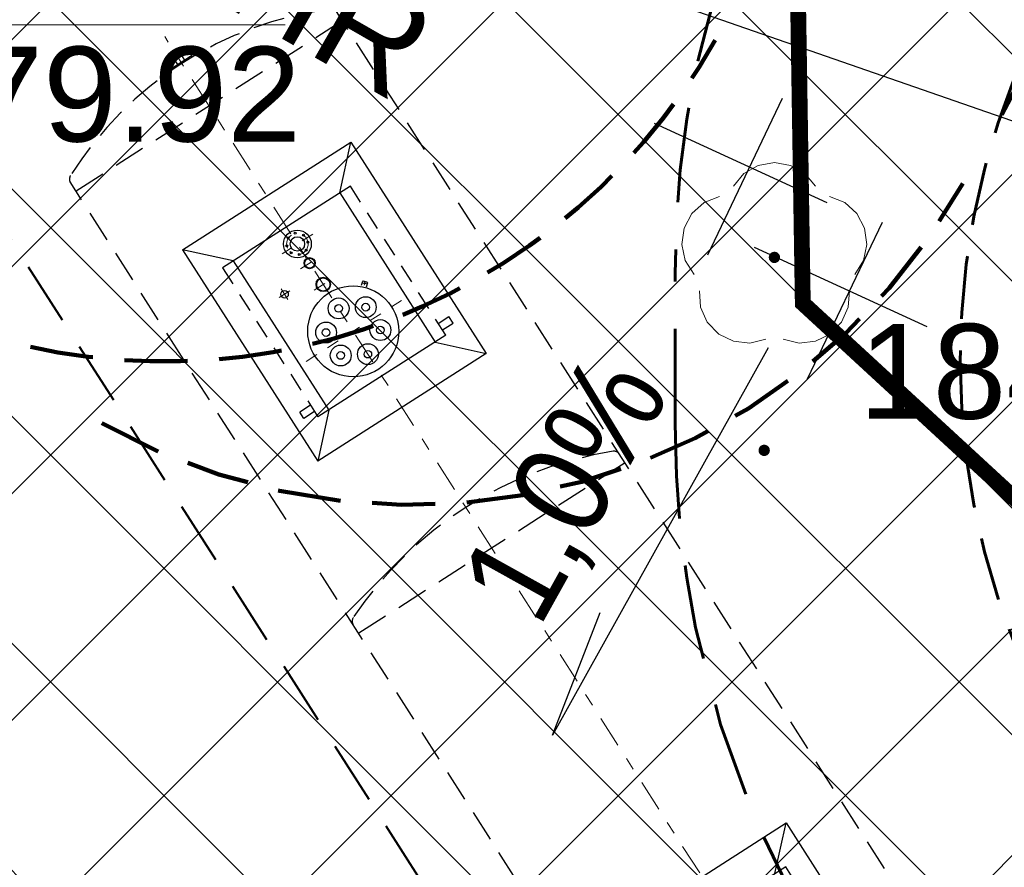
# Model space of a CAD drawing. Extents: x 8014 to 6635291, y -5609 to 5765892.
# Tile 40 of 158: x 6601156.28 to 6601164.07, y 5731781.7 to 5731788.41. Entities that reach past the tile are written whole.
import ezdxf
from ezdxf.enums import TextEntityAlignment as Align

# ---------------------------------------------------------------- set-up
doc = ezdxf.new("R2010")
doc.units = 0
doc.header["$PDSIZE"] = 0.75
for name, pattern in [('( Dashed )', [0.75, 0.5, -0.25]), ('DASHED', [0.75, 0.5, -0.25]), ('DASHED2', [0.375, 0.25, -0.125]), ('HIDDEN', [0.375, 0.25, -0.125]), ('OSIE', [1.04, 0.5, -0.25, 0.04, -0.25])]:
    doc.linetypes.add(name, pattern=pattern)
doc.layers.get('0').update_dxf_attribs({"linetype": 'CONTINUOUS'})
doc.layers.get('Defpoints').update_dxf_attribs({"linetype": 'CONTINUOUS'})
for name, color, linetype, lineweight in [('!m_spadki', 7, 'CONTINUOUS', 30), ('GSPWPS', 7, 'CONTINUOUS', 13), ('GSPWPS_O', 7, 'CONTINUOUS', 13), ('GUPPRZ_O', 7, 'CONTINUOUS', 18), ('T_OBRYS', 160, 'CONTINUOUS', 40), ('T_Osie', 7, 'OSIE', 9), ('T_str.5m', 150, 'HIDDEN', 100), ('T_str.ochr.8m', 40, 'HIDDEN', 60)]:
    doc.layers.add(name, color=color, linetype=linetype, lineweight=lineweight)
for name, color, linetype in [('300_ZBIORNIKI', 8, 'CONTINUOUS'), ('A-SZRAF- DROGI', 130, 'CONTINUOUS'), ('a_chodnik', 31, 'CONTINUOUS'), ('a_zieleń', 80, 'CONTINUOUS'), ('droga p.poz', 22, 'CONTINUOUS'), ('Opisy', 1, 'CONTINUOUS'), ('USUWANIE Z', 10, 'CONTINUOUS'), ('Wymiarowanie', 7, 'CONTINUOUS'), ('Zbiorniki', 8, 'CONTINUOUS')]:
    doc.layers.add(name, color=color, linetype=linetype)
doc.layers.add('AP_HATCH_DROGI', color=7, linetype='CONTINUOUS', lineweight=15, true_color=0x949494)
doc.layers.add('OTZL', color=7, linetype='CONTINUOUS', lineweight=18, true_color=0x008000)
doc.styles.add('Arial', font='arial.ttf')
doc.styles.add('ROMANS', font='romans.shx', dxfattribs={"width": 0.7})
doc.dimstyles.new('DIM500', dxfattribs={"dimscale": 40, "dimtxt": 0.03, "dimasz": 0.01, "dimexe": 0, "dimexo": 0, "dimgap": 0.02, "dimtad": 1, "dimzin": 9, "dimdsep": 46, "dimtxsty": 'ROMANS', "dimblk": 'TICK1', "dimcen": 0, "dimse1": 1, "dimse2": 1, "dimclrd": 256, "dimclre": 7, "dimclrt": 6, "dimazin": 0, "dimtfac": 1, "dimtdec": 4, "dimtix": 1, "dimtmove": 2, "dimatfit": 3, "dimldrblk": 'TICK1', "dimfxl": 1, "dimtolj": 1, "dimtzin": 9, "dimarcsym": 0})

# ---------------------------------------------------------------- blocks, each defined once
blk = doc.blocks.new('D_GSPWPS1')
blk.add_hatch(color=0).paths.add_polyline_path([(-0.045, 0), (-0.043467, -0.011647), (-0.038971, -0.0225), (-0.03182, -0.03182), (-0.0225, -0.038971), (-0.011647, -0.043467), (0, -0.045), (0.011647, -0.043467), (0.0225, -0.038971), (0.03182, -0.03182), (0.038971, -0.0225), (0.043467, -0.011647), (0.045, 0), (0.043467, 0.011647), (0.038971, 0.0225), (0.03182, 0.03182), (0.0225, 0.038971), (0.011647, 0.043467), (0, 0.045), (-0.011647, 0.043467), (-0.0225, 0.038971), (-0.03182, 0.03182), (-0.038971, 0.0225), (-0.043467, 0.011647)])
blk = doc.blocks.new('TICK1')
at = {"color": 0}
for p, q in [((0, -1.4), (0, 1.4)), ((0, 1.110223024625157e-16), (-0.9999999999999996, 1.110223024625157e-16))]:
    blk.add_line(p, q, dxfattribs=at)
at = {"color": 2}
blk.add_line((-0.9999999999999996, -0.9999999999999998), (1, 1), dxfattribs=at)
blk = doc.blocks.new('*D136')
at = {"layer": 'Defpoints', "color": 0}
for p in [(6601159.76849348, 5731789.714025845), (6601168.359221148, 5731786.729080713), (6601168.175896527, 5731786.20146904)]:
    blk.add_point(p, dxfattribs=at)
at = {"layer": 'Wymiarowanie', "lineweight": -2}
blk.add_line((6601159.963010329, 5731789.055128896), (6601167.798055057, 5731786.332754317), dxfattribs=at)
at = {"layer": 'Wymiarowanie', "lineweight": -2, "xscale": 0.4, "yscale": 0.4, "zscale": 0.4}
for p, rotation in [((6601159.585168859, 5731789.186414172), 160.8396407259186), ((6601168.175896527, 5731786.20146904), 340.8396407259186)]:
    blk.add_blockref('TICK1', p, dxfattribs=dict(at, rotation=rotation))
at = {"layer": 'Wymiarowanie', "color": 6, "insert": (6601164.34003116, 5731789.01638675), "char_height": 1.2, "attachment_point": 5, "rotation": 340.83964072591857, "style": 'ROMANS'}
blk.add_mtext('\\A1;9.09', dxfattribs=at)
blk = doc.blocks.new('GSPRDL1')
blk.add_hatch(color=0).paths.add_polyline_path([(0, -0.045), (0.013906, -0.042798), (0.02645, -0.036406), (0.036406, -0.02645), (0.042798, -0.013906), (0.045, 0), (0.042798, 0.013906), (0.036406, 0.02645), (0.02645, 0.036406), (0.013906, 0.042798), (0, 0.045), (-0.013906, 0.042798), (-0.02645, 0.036406), (-0.036406, 0.02645), (-0.042798, 0.013906), (-0.045, 0), (-0.042798, -0.013906), (-0.036406, -0.02645), (-0.02645, -0.036406), (-0.013906, -0.042798)])
at = {"color": 0}
for points in [[(-0.324277, 0.563333), (-0.240553, 0.662679), (-0.127956, 0.727494), (0, 0.75), (0.127956, 0.727494), (0.240553, 0.662679), (0.324277, 0.563333)], [(-0.635969, -0.134326), (-0.70458, -0.024001), (-0.731429, 0.103115), (-0.713292, 0.231763), (-0.652348, 0.346501), (-0.55591, 0.433559), (-0.435555, 0.482485)], [(0.435555, 0.482485), (0.55591, 0.433559), (0.652348, 0.346501), (0.713292, 0.231763), (0.731429, 0.103115), (0.70458, -0.024001), (0.635969, -0.134326)], [(-0.068773, -0.646351), (-0.194901, -0.677512), (-0.324092, -0.663766), (-0.440839, -0.606763), (-0.531129, -0.513345), (-0.584125, -0.394725), (-0.593465, -0.265141)], [(0.593465, -0.265141), (0.584125, -0.394725), (0.531129, -0.513345), (0.440839, -0.606763), (0.324092, -0.663766), (0.194901, -0.677512), (0.068773, -0.646351)]]:
    blk.add_lwpolyline(points, dxfattribs=at)
blk = doc.blocks.new('zzap')
at = {"layer": '300_ZBIORNIKI', "linetype": 'DASHED', "ltscale": 0.5}
for p, q in [((0.5179397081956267, 1.250365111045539, 2.814187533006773e-08), (12.68799910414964, 1.250365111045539, -1.661474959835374e-07)), ((8.450315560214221, -1.250365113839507, 1.200967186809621e-08), (8.450332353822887, 1.250365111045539, 1.200967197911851e-08)), ((12.60036920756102, -1.25036511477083, 2.224312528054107e-07), (12.60038599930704, 1.250365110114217, 2.224312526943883e-07)), ((0.5179229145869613, -1.250365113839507, 2.814187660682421e-08), (12.6879823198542, -1.250365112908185, -1.661475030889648e-07))]:
    blk.add_line(p, q, dxfattribs=at)
at = {"layer": '300_ZBIORNIKI', "linetype": 'Continuous', "extrusion": (1.169236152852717e-07, 6.444334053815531e-08, 0.9999999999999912)}
for p, q in [((5.365277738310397, 0.7901370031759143, 1.113542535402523e-07), (5.365333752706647, -0.7901285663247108, 2.111401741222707e-07)), ((11.75527786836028, 0.7901372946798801, 6.218935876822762e-07), (9.770942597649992, 0.7900197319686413, 8.695231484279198e-07)), ((9.770998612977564, -0.7902458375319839, 9.693090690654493e-07), (9.770942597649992, 0.7900197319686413, 8.695231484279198e-07)), ((10.06497936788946, 0.4994346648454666, 8.511810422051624e-07), (9.770942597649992, 0.7900197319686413, 8.695231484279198e-07)), ((11.46521474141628, 0.4995071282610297, 6.76443254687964e-07), (11.75527786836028, 0.7901372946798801, 6.218935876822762e-07)), ((11.75527786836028, 0.7901372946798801, 6.218935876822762e-07), (11.75533388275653, -0.7901282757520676, 7.216795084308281e-07)), ((11.46521474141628, 0.4995071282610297, 6.76443254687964e-07), (10.064971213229, 0.4994427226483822, 8.511815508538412e-07)), ((5.075274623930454, -0.4995301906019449, 2.289850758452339e-07), (5.365333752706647, -0.7901285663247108, 2.111401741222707e-07)), ((11.46527475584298, -0.4995298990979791, 7.395244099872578e-07), (10.06503938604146, -0.4996254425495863, 9.142636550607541e-07)), ((11.46527475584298, -0.4995298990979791, 7.395244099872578e-07), (11.75533388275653, -0.7901282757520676, 7.216795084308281e-07)), ((5.365333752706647, -0.7901285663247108, 2.111401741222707e-07), (3.380998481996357, -0.790246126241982, 4.587697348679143e-07)), ((11.75533388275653, -0.7901282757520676, 7.216795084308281e-07), (9.770998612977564, -0.7902458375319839, 9.693090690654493e-07))]:
    blk.add_line(p, q, dxfattribs=at)
at = {"layer": '300_ZBIORNIKI', "linetype": 'DASHED', "ltscale": 0.4}
for p, q in [((10.11519487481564, 0.5999971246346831, 6.685475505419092e-07), (10.1151955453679, 0.699997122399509, 6.685475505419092e-07)), ((10.1151955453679, 0.699997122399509, 6.685475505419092e-07), (10.17519554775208, 0.6999967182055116, 6.68547550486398e-07)), ((10.17519487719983, 0.5999967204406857, 6.685475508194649e-07), (10.17519554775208, 0.6999967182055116, 6.68547550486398e-07)), ((10.11518681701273, -0.6000028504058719, 6.685475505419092e-07), (10.11518614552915, -0.7000028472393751, 6.685475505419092e-07)), ((10.17518681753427, -0.6000032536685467, 6.685475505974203e-07), (10.17518614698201, -0.7000032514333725, 6.685475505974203e-07)), ((10.11518614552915, -0.7000028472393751, 6.685475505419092e-07), (10.17518614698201, -0.7000032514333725, 6.685475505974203e-07))]:
    blk.add_line(p, q, dxfattribs=at)
at = {"layer": '300_ZBIORNIKI', "linetype": 'Continuous'}
for p, q in [((5.075186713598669, -0.6000122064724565, 1.580082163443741e-07), (5.075194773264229, 0.599987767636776, 1.580082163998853e-07)), ((5.075186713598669, -0.6000122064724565, 1.580082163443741e-07), (5.075194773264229, 0.599987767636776, 1.580082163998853e-07)), ((10.06518681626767, -0.6000025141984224, 6.685475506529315e-07), (10.06519487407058, 0.59999745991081, 6.685475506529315e-07)), ((11.46518684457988, -0.6000119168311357, 6.685475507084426e-07), (11.46519490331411, 0.5999880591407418, 6.685475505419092e-07)), ((10.74758898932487, -0.3005674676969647, 6.685475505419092e-07), (10.72526407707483, -0.2746434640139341, 6.685475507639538e-07)), ((10.75464046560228, -0.3010934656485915, 6.685475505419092e-07), (10.77737289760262, -0.2815170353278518, 6.685475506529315e-07)), ((10.77789889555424, -0.2744655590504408, 6.685475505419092e-07), (10.7555739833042, -0.2485415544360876, 6.685475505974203e-07))]:
    blk.add_line(p, q, dxfattribs=at)
at = {"layer": '300_ZBIORNIKI', "linetype": 'DASHED', "ltscale": 0.3}
for p, q in [((11.46519490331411, 0.5999880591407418, 6.685475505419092e-07), (10.06519487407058, 0.59999745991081, 6.685475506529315e-07)), ((3.675186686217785, -0.6000028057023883, 1.580082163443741e-07), (5.075186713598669, -0.6000122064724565, 1.580082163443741e-07)), ((10.06518681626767, -0.6000025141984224, 6.685475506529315e-07), (11.46518684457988, -0.6000119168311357, 6.685475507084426e-07))]:
    blk.add_line(p, q, dxfattribs=at)
at = {"layer": '300_ZBIORNIKI', "linetype": 'DASHED', "ltscale": 25}
for p, q in [((13.00037826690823, 0.09749842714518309, 2.224312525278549e-07), (13.00978424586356, 0.09749836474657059, 2.224312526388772e-07)), ((13.00978293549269, -0.09750163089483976, 2.224312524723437e-07), (13.00978424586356, 0.09749836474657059, 2.224312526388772e-07)), ((13.0097838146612, 0.03299836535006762, 2.22431252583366e-07), (13.05478381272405, 0.03299806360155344, 2.224312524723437e-07)), ((13.0097838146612, 0.03299836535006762, 2.22431252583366e-07), (13.05478381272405, 0.03299806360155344, 2.224312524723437e-07)), ((13.05478337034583, -0.03300193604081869, 2.224312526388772e-07), (13.05478381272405, 0.03299806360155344, 2.224312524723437e-07)), ((13.00978337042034, -0.03300163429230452, 2.224312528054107e-07), (13.05478337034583, -0.03300193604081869, 2.224312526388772e-07)), ((13.00978337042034, -0.03300163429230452, 2.224312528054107e-07), (13.05478337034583, -0.03300193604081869, 2.224312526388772e-07)), ((13.00037672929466, -0.09750156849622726, 2.22431252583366e-07), (13.00978293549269, -0.09750163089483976, 2.224312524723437e-07))]:
    blk.add_line(p, q, dxfattribs=at)
at = {"layer": '300_ZBIORNIKI', "extrusion": (1.169236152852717e-07, 6.444334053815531e-08, 0.9999999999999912)}
blk.add_line((10.06503938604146, -0.4996254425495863, 9.142636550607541e-07), (9.770998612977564, -0.7902458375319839, 9.693090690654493e-07), dxfattribs=at)
at = {"layer": '300_ZBIORNIKI', "linetype": 'Continuous'}
for centre, radius in [((10.48519568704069, -5.329959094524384e-06, 6.685475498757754e-07), 0.3600000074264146), ((11.02519771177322, 0.2999910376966, 6.685475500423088e-07), 0.03000000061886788), ((11.30519087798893, -1.083593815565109e-05, 6.6854755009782e-07), 0.1100000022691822), ((11.27266331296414, 0.07851914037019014, 6.685475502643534e-07), 0.007500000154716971), ((11.33771949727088, 0.07851870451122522, 6.685475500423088e-07), 0.007500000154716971), ((10.92519569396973, -8.284114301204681e-06, 6.685475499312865e-07), 0.05700000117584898), ((10.92519569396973, -8.284114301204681e-06, 6.685475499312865e-07), 0.05200000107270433), ((11.1251956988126, -9.627081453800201e-06, 6.685475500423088e-07), 0.04408513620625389), ((11.1251956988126, -9.627081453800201e-06, 6.685475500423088e-07), 0.0400000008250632), ((11.22666133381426, 0.03251778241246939, 6.685475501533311e-07), 0.007500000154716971), ((11.22666133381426, 0.03251778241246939, 6.685475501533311e-07), 0.007500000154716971), ((11.22666133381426, 0.03251778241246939, 6.685475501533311e-07), 0.007500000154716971), ((11.30519087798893, -1.083593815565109e-05, 6.6854755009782e-07), 0.05700000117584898), ((11.38461863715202, 0.03529072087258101, 6.685475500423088e-07), 0.007500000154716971), ((11.22666089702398, -0.03253840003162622, 6.6854755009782e-07), 0.007500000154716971), ((11.27266225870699, -0.07854037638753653, 6.685475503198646e-07), 0.007500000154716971), ((11.27266225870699, -0.07854037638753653, 6.685475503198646e-07), 0.007500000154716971), ((11.27266225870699, -0.07854037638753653, 6.685475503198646e-07), 0.007500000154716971), ((11.27266225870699, -0.07854037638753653, 6.685475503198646e-07), 0.007500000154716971), ((11.27266225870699, -0.07854037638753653, 6.685475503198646e-07), 0.007500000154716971), ((11.33771844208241, -0.07854081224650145, 6.685475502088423e-07), 0.007500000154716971), ((11.38631675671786, -0.0312127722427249, 6.685475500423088e-07), 0.007500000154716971)]:
    blk.add_circle(centre, radius, dxfattribs=at)
at = {"layer": '300_ZBIORNIKI', "linetype": 'Continuous', "extrusion": (1.169236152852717e-07, 6.444334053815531e-08, 0.9999999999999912)}
for centre, radius in [((10.3776788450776, 0.1862221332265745, 1.894514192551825e-06), 0.08251387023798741), ((10.59271499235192, 0.186220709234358, 1.894514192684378e-06), 0.08251387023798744), ((10.3776788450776, 0.1862221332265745, 1.894514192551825e-06), 0.03050512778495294), ((10.59271499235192, 0.186220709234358, 1.894514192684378e-06), 0.03050512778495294), ((10.27015953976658, -3.911554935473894e-06, 1.894514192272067e-06), 0.08251387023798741), ((10.70023183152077, -6.758608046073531e-06, 1.894514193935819e-06), 0.08251387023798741), ((10.27050498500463, 0.0001165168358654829, 1.894514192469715e-06), 0.03000504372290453), ((10.70023183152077, -6.758608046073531e-06, 1.894514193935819e-06), 0.03000504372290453), ((10.37767637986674, -0.1862313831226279, 1.894514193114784e-06), 0.08251387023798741), ((10.59271252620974, -0.1862328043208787, 1.894514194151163e-06), 0.08251387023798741), ((10.59271252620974, -0.1862328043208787, 1.894514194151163e-06), 0.03050512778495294), ((10.37767637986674, -0.1862313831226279, 1.894514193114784e-06), 0.03000504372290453)]:
    blk.add_circle(centre, radius, dxfattribs=at)
at = {"layer": '300_ZBIORNIKI', "linetype": 'DASHED', "ltscale": 0.5}
for centre, radius, start, end in [((8.53149683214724, 1.199063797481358, 4.427408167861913e-08), 0.05131199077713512, 23.93873242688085, 88.83184146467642), ((12.68056371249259, 1.198379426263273, -1.661474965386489e-07), 0.05251473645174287, 24.23950257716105, 81.86032416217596), ((5.773012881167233, -3.622006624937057e-05, 1.200967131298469e-08), 3.059146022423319, 336.4974207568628, 23.50181303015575), ((10.12802034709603, 1.77258625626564e-05, 2.224312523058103e-07), 2.872357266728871, 334.8668584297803, 25.13237411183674)]:
    blk.add_arc(centre, radius, start, end, dxfattribs=at)
at = {"layer": '300_ZBIORNIKI', "linetype": 'DASHED', "ltscale": 25}
blk.add_arc((8.531750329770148, -1.199395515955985, 4.427408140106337e-08), 0.05097549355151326, 270.8720286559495, 336.165836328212, dxfattribs=at)
at = {"layer": '300_ZBIORNIKI', "linetype": 'Continuous'}
for centre, major_axis, ratio, start_param, end_param in [((10.75137772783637, -0.2973047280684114, 6.685475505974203e-07), (0.00388461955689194, 0.003147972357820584), 0.9999999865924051, 3.171503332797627, 4.742299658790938), ((10.75564903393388, -0.2804294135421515, 6.685475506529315e-07), (0.003884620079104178, 0.0031479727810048), 0.9999995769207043, 5.848639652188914, 12.1318249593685), ((10.77411015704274, -0.2777282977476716, 6.685475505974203e-07), (0.003884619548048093, 0.003147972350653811), 0.9999999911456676, 4.742299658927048, 6.313095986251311)]:
    blk.add_ellipse(centre, major_axis=major_axis, ratio=ratio, start_param=start_param, end_param=end_param, dxfattribs=at)
at = {"layer": 'T_Osie', "ltscale": 0.2}
blk.add_line((10.48519864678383, 0.441320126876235, 6.685475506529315e-07), (10.4851926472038, -0.452142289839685, 6.685475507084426e-07), dxfattribs=at)
at = {"layer": 'T_Osie', "ltscale": 0.11}
for p, q in [((11.02519737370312, 0.2499910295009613, 6.685475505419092e-07), (11.0251980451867, 0.3499910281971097, 6.685475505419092e-07)), ((10.97519770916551, 0.2999913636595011, 6.685475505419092e-07), (11.07519770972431, 0.2999906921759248, 6.685475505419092e-07)), ((10.92519626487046, 0.08485864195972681, 6.68547550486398e-07), (10.92519509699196, -0.08877541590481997, 6.685475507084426e-07)), ((11.12519626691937, 0.08485729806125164, 6.685475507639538e-07), (11.12519510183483, -0.08877676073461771, 6.685475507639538e-07)), ((11.30518991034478, -0.1439682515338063, 6.685475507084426e-07), (11.30519183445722, 0.1425705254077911, 6.685475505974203e-07))]:
    blk.add_line(p, q, dxfattribs=at)
at = {"layer": 'T_Osie', "ltscale": 0.5}
blk.add_line((9.313225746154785e-10, -9.313225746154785e-10), (13.25337682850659, 0, 1.65912964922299e-07), dxfattribs=at)
at = {"layer": 'T_Osie', "ltscale": 0.1}
for p, q in [((10.74428281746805, -0.2902176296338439, 0.0001534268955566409), (10.76701524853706, -0.2706411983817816, 0.0001534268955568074)), ((10.76543725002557, -0.2917956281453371, 0.0001534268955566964), (10.74586081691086, -0.2690631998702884, 0.0001534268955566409))]:
    blk.add_line(p, q, dxfattribs=at)
at = {"layer": 'T_Osie', "ltscale": 0.07}
blk.add_circle((11.30519087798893, -1.083593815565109e-05, 6.6854755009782e-07), 0.085000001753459, dxfattribs=at)

msp = doc.modelspace()

# ---------------------------------------------------------------- hatches: boundary and pattern name
at = {"layer": 'A-SZRAF- DROGI', "linetype": 'ByBlock', "lineweight": 0}
h = msp.add_hatch(dxfattribs=at)
h.set_pattern_fill('ANSI37', color=253, scale=3, style=0)
h.set_pattern_definition([(45, (3365827.470421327, 2822255.75228963), (-0.2651650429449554, 0.2651650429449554), []), (135, (3365827.470421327, 2822255.75228963), (-0.2651650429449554, -0.2651650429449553), [])])
h.paths.add_polyline_path([(6601164.801, 5731825.446), (6601168.790559, 5731826.947746), (6601168.820585, 5731824.474329), (6601166.454, 5731823.503)])
edge = h.paths.add_edge_path()
edge.add_line((6601172.476, 5731825.895), (6601172.4105, 5731828.025676))
edge.add_line((6601172.4105, 5731828.025676), (6601173.992, 5731828.189))
edge.add_arc((6601186.03492027, 5732243.680015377), 415.665509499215, 268.3397586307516, 269.9116548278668)
edge.add_line((6601185.394, 5731828.015), (6601205.043, 5731828.193))
edge.add_line((6601205.043, 5731828.193), (6601225.2324, 5731828.343))
edge.add_line((6601225.2324, 5731828.343), (6601245.168, 5731828.586))
edge.add_line((6601245.168, 5731828.586), (6601245.54301782, 5731828.590239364))
edge.add_line((6601245.54301782, 5731828.590239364), (6601246.883624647, 5731826.593755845))
edge.add_line((6601246.883624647, 5731826.593755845), (6601221.789705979, 5731826.309230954))
edge.add_line((6601221.789705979, 5731826.309230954), (6601205.136, 5731826.031))
edge.add_line((6601205.136, 5731826.031), (6601185.273, 5731825.848))
edge.add_line((6601185.273, 5731825.848), (6601173.834, 5731826.053))
edge.add_line((6601173.834, 5731826.053), (6601172.476, 5731825.895))
edge = h.paths.add_edge_path()
edge.add_line((6601111.994, 5731733.86), (6601109.203, 5731750.836))
edge.add_line((6601109.203, 5731750.836), (6601106.88, 5731760.994))
edge.add_line((6601106.88, 5731760.994), (6601102.557, 5731779.174))
edge.add_line((6601102.557, 5731779.174), (6601096.809, 5731802.335))
edge.add_line((6601096.809, 5731802.335), (6601093.3935, 5731815.0755))
edge.add_arc((6601112.890643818, 5731821.406846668), 20.49937969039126, 186.6456011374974, 197.9902726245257, ccw=False)
edge.add_arc((6601104.100382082, 5731821.197027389), 11.77172068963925, 157.093056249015, 190.5856574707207, ccw=False)
edge.add_line((6601093.257, 5731825.779000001), (6601095.519, 5731824.743))
edge.add_line((6601095.519, 5731824.743), (6601101.325, 5731802.801))
edge.add_line((6601101.325, 5731802.801), (6601106.886, 5731780.522))
edge.add_line((6601106.886, 5731780.522), (6601111.376, 5731762.136))
edge.add_line((6601111.376, 5731762.136), (6601116.585, 5731733.745))
edge.add_line((6601116.585, 5731733.745), (6601117.929, 5731724.497))
edge.add_line((6601117.929, 5731724.497), (6601120.174581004, 5731712.998631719))
edge.add_line((6601120.174581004, 5731712.998631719), (6601122.073782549, 5731714.127215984))
edge.add_line((6601122.073782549, 5731714.127215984), (6601119.954, 5731724.963))
edge.add_line((6601119.954, 5731724.963), (6601118.634, 5731734.045))
edge.add_line((6601118.634, 5731734.045), (6601113.329, 5731762.836))
edge.add_line((6601113.329, 5731762.836), (6601108.915, 5731781.012))
edge.add_line((6601108.915, 5731781.012), (6601103.286, 5731803.464))
edge.add_line((6601103.286, 5731803.464), (6601098.333, 5731822.44))
edge.add_line((6601098.333, 5731822.44), (6601100.26, 5731826.8))
edge.add_line((6601100.26, 5731826.8), (6601104.18, 5731826.61))
edge.add_line((6601104.18, 5731826.61), (6601124.59, 5731825.705))
edge.add_arc((6601125.610328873, 5731847.683485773), 22.00215689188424, 254.8648362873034, 267.34201003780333, ccw=False)
edge.add_line((6601119.865631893, 5731826.444527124), (6601114.201632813, 5731827.976553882))
edge.add_arc((6601110.333611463, 5731814.50400797), 14.01681427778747, 73.98101766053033, 84.72925958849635)
edge.add_line((6601111.621225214, 5731828.46155551), (6601104.31, 5731828.801))
edge.add_line((6601104.31, 5731828.801), (6601098.736000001, 5731829.044))
edge.add_arc((6601099.467862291, 5731836.320540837), 7.313252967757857, 237.4214308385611, 264.25660123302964, ccw=False)
edge.add_line((6601095.530000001, 5731830.158), (6601092.874, 5731826.011))
edge.add_arc((6601101.918260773, 5731821.943692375), 9.916735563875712, 155.7860047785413, 175.0173574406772)
edge.add_arc((6601112.859662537, 5731821.4016454), 20.86790340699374, 176.1439813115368, 198.0522861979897)
edge.add_line((6601093.019, 5731814.935), (6601096.416, 5731802.213))
edge.add_line((6601096.416, 5731802.213), (6601102.139, 5731779.125))
edge.add_line((6601102.139, 5731779.125), (6601106.492, 5731760.912))
edge.add_line((6601106.492, 5731760.912), (6601108.825, 5731750.719))
edge.add_line((6601108.825, 5731750.719), (6601111.607, 5731733.785))
edge.add_line((6601111.607, 5731733.785), (6601115.11, 5731713.014))
edge.add_line((6601115.11, 5731713.014), (6601115.782940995, 5731710.388937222))
edge.add_line((6601115.782940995, 5731710.388937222), (6601116.122591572, 5731710.590771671))
edge.add_line((6601116.122591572, 5731710.590771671), (6601115.488, 5731713.094))
edge.add_line((6601115.488, 5731713.094), (6601113.741, 5731723.477))
edge.add_line((6601113.741, 5731723.477), (6601111.994, 5731733.86))
at = {"layer": 'a_chodnik', "lineweight": 13, "transparency": 33554687}
h = msp.add_hatch(dxfattribs=at)
h.set_pattern_fill('ANSI37-METRIC', color=256, scale=0.2000000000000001, angle=279.6960517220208)
h.set_pattern_definition([(324.6960517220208, (-0.005518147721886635, -0.001264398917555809), (0.3669753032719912, 0.5182220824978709), []), (54.6960517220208, (-0.005518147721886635, -0.001264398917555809), (-0.5182220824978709, 0.3669753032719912), [])])
h.paths.add_polyline_path([(6601165.257610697, 5731772.44917604), (6601167.790112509, 5731776.941865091), (6601166.473249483, 5731776.929671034), (6601165.271048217, 5731774.918617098), (6601165.270942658, 5731774.918676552), (6601164.525564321, 5731773.595313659)])
h.paths.add_polyline_path([(6601165.653716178, 5731774.008549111), (6601165.261731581, 5731774.229523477), (6601165.752838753, 5731775.100694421), (6601166.144823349, 5731774.879720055)], flags=16)
h.paths.add_polyline_path([(6601165.011830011, 5731773.940578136), (6601165.534499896, 5731773.645932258), (6601165.205478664, 5731773.062284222), (6601164.682808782, 5731773.3569301)], flags=16)
h.paths.add_polyline_path([(6601165.257610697, 5731772.44917604), (6601164.525564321, 5731773.595313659), (6601163.306929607, 5731771.431719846), (6601163.570811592, 5731771.28388085), (6601164.945880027, 5731771.895934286)])
h.paths.add_polyline_path([(6601150.862852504, 5731784.184833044), (6601149.890285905, 5731782.462271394), (6601150.48875026, 5731781.485310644), (6601151.242391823, 5731782.823348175, 0.4138754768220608)])
h.paths.add_polyline_path([(6601150.48875026, 5731781.485310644), (6601149.890285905, 5731782.462271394), (6601149.597615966, 5731781.943908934), (6601150.196447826, 5731780.966348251)])
h.paths.add_polyline_path([(6601150.196447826, 5731780.966348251), (6601149.597615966, 5731781.943908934), (6601149.304946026, 5731781.425546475), (6601149.904145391, 5731780.44738586)])
h.paths.add_polyline_path([(6601149.304946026, 5731781.425546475), (6601148.403820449, 5731779.829517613), (6601149.274457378, 5731779.337951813), (6601149.273273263, 5731779.333253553, 0.000268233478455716), (6601149.304466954, 5731779.325409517), (6601149.279975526, 5731779.339216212), (6601149.904145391, 5731780.44738586)])
at = {"layer": 'a_zieleń', "transparency": 33554687}
h = msp.add_hatch(dxfattribs=at)
h.set_pattern_fill('ANSI31', color=256, scale=2, angle=0.5415578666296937)
h.set_pattern_definition([(45.5415578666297, (6600987.53512271, 5732094.771343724), (-0.1784396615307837, 0.1750979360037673), [])])
edge = h.paths.add_edge_path()
edge.add_line((6601184.522925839, 5731785.715408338), (6601184.766921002, 5731785.473322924))
edge.add_line((6601184.766921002, 5731785.473322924), (6601208.79, 5731802.27))
edge.add_line((6601208.79, 5731802.27), (6601211.05, 5731814.48))
edge.add_line((6601211.05, 5731814.48), (6601142.150843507, 5731813.822858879))
edge.add_arc((6601143.69840858, 5731819.101553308), 5.500870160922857, 253.6603434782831, 270.5475106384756)
edge.add_line((6601143.750973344, 5731813.6009343), (6601191.033618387, 5731814.053326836))
edge.add_arc((6601191.121506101, 5731812.113382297), 1.941934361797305, 359.83740764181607, 92.59396805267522, ccw=False)
edge.add_line((6601193.063432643, 5731812.107871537), (6601193.07399525, 5731811.003901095))
edge.add_line((6601193.07399525, 5731811.003901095), (6601197.383252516, 5731811.044963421))
edge.add_line((6601197.383252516, 5731811.044963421), (6601197.425292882, 5731806.620725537))
edge.add_line((6601197.425292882, 5731806.620725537), (6601199.73158594, 5731806.642472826))
edge.add_line((6601199.73158594, 5731806.642472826), (6601199.802988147, 5731799.171269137))
edge.add_line((6601199.802988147, 5731799.171269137), (6601197.516155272, 5731797.164784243))
edge.add_line((6601197.516155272, 5731797.164784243), (6601194.215775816, 5731797.133052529))
edge.add_line((6601194.215775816, 5731797.133052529), (6601194.250820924, 5731793.47024802))
edge.add_arc((6601191.537576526, 5731793.658273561), 2.719751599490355, 281.08944697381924, 356.0357887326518, ccw=False)
edge.add_line((6601192.060696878, 5731790.989304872), (6601185.152182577, 5731786.155675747))
edge.add_arc((71774552.68679601, -87417922.68084788), 113685689.9179969, 124.9790439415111, 124.9790443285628)
h.paths.add_polyline_path([(6601204.905956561, 5731809.178180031), (6601202.576515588, 5731808.578882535), (6601203.741236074, 5731808.878531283)], flags=16)
h = msp.add_hatch(dxfattribs=at)
h.set_pattern_fill('ANSI31', color=256, scale=2, angle=0.5415578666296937)
h.set_pattern_definition([(45.54817982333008, (6607983.673137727, 5729436.441197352), (-0.1784598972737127, 0.175077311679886), [])])
edge = h.paths.add_edge_path()
edge.add_line((6601132.28887818, 5731807.911557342), (6601127.080955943, 5731807.902463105))
edge.add_line((6601127.080955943, 5731807.902463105), (6601127.042433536, 5731806.545763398))
edge.add_line((6601127.042433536, 5731806.545763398), (6601125.024000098, 5731806.574521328))
edge.add_line((6601125.024000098, 5731806.574521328), (6601123.865375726, 5731808.178802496))
edge.add_line((6601123.865375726, 5731808.178802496), (6601123.892619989, 5731810.090996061))
edge.add_line((6601123.892619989, 5731810.090996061), (6601127.092295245, 5731810.045408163))
edge.add_line((6601127.092295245, 5731810.045408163), (6601127.07886047, 5731809.102461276))
edge.add_line((6601127.07886047, 5731809.102461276), (6601132.973334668, 5731809.112754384))
edge.add_arc((6601141.258670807, 5731812.627467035), 8.999999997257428, 180.5464351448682, 202.9870849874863, ccw=False)
edge.add_line((6601132.259080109, 5731812.541634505), (6601132.247761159, 5731813.728432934))
edge.add_line((6601132.247761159, 5731813.728432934), (6601119.83, 5731813.61))
edge.add_line((6601119.83, 5731813.61), (6601154.4, 5731764.22))
edge.add_line((6601154.4, 5731764.22), (6601170.421137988, 5731775.462184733))
edge.add_line((6601170.421137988, 5731775.462184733), (6601167.795630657, 5731776.94312949))
edge.add_line((6601167.795630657, 5731776.94312949), (6601164.951398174, 5731771.897198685))
edge.add_line((6601164.951398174, 5731771.897198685), (6601163.57632974, 5731771.285145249))
edge.add_line((6601163.57632974, 5731771.285145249), (6601148.409338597, 5731779.830782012))
edge.add_line((6601148.409338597, 5731779.830782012), (6601150.867544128, 5731784.186563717))
edge.add_arc((6601153.830783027, 5731789.327859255), 5.934113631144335, 214.9282003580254, 240.0425568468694, ccw=False)
edge.add_line((6601148.96558026, 5731785.930285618), (6601146.46801821, 5731789.497160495))
edge.add_line((6601146.46801821, 5731789.497160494), (6601142.298628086, 5731786.729162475))
edge.add_line((6601142.298628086, 5731786.729162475), (6601135.134562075, 5731796.97315696))
edge.add_line((6601135.134562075, 5731796.97315696), (6601132.678694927, 5731795.250945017))
edge.add_line((6601132.678694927, 5731795.250945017), (6601128.604672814, 5731801.064981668))
edge.add_line((6601128.604672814, 5731801.064981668), (6601130.241763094, 5731802.2116806))
edge.add_line((6601130.241763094, 5731802.2116806), (6601128.230332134, 5731805.075452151))
edge.add_line((6601128.230332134, 5731805.075452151), (6601132.288878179, 5731807.911557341))
h.paths.add_polyline_path([(6601124.087608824, 5731807.273295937), (6601122.407785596, 5731810.036661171), (6601124.012220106, 5731807.36403475), (6601124.444687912, 5731807.376661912)])
at = {"layer": 'AP_HATCH_DROGI', "transparency": 33554687}
h = msp.add_hatch(dxfattribs=at)
h.set_pattern_fill('ANSI37', color=8, scale=0.4, style=0)
h.set_pattern_definition([(45, (-235.1363771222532, -0.007408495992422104), (-0.8980256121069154, 0.8980256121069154), []), (135, (-235.1363771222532, -0.007408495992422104), (-0.8980256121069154, -0.8980256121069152), [])])
h.paths.add_polyline_path([(6601193.249542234, 5731793.599106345), (6601193.023173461, 5731793.157140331), (6601192.537164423, 5731792.545996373), (6601191.365211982, 5731791.715704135), (6601183.212684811, 5731786.011685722), (6601182.497746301, 5731785.59703122), (6601181.617589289, 5731785.472365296), (6601180.787473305, 5731785.553877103), (6601179.223053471, 5731786.31994221), (6601177.752199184, 5731787.151714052), (6601177.339079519, 5731787.292707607), (6601176.353805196, 5731787.380852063), (6601169.258341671, 5731787.337031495), (6601168.753547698, 5731787.164823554), (6601168.391850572, 5731786.815376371), (6601168.269527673, 5731786.161551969), (6601168.290580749, 5731783.987948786), (6601168.488974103, 5731783.423273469), (6601168.945697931, 5731783.165323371), (6601175.69063093, 5731779.256652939), (6601170.30296666, 5731775.521471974), (6601167.794910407, 5731776.936167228), (6601167.128955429, 5731777.163692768), (6601166.526245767, 5731776.961653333), (6601165.767206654, 5731775.783688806), (6601163.33174438, 5731771.472463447), (6601149.285564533, 5731779.333072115), (6601151.242391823, 5731782.823348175, 0.4126509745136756), (6601150.866490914, 5731784.182768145, -0.1085287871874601), (6601148.96558026, 5731785.930285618), (6601146.409825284, 5731789.580268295, 0.3525795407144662), (6601145.069900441, 5731789.886280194), (6601141.732827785, 5731787.547236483), (6601129.630619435, 5731804.831204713), (6601132.978262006, 5731807.182528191, 0.4134176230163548), (6601133.224768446, 5731808.57313886, -0.1152150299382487), (6601132.259080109, 5731812.541634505), (6601132.249191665, 5731813.578443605), (6601191.12157696, 5731814.047908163), (6601191.993802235, 5731813.804172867), (6601192.465289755, 5731813.507952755), (6601192.845826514, 5731812.99932286), (6601193.051446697, 5731812.404393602), (6601193.047141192, 5731810.787722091), (6601189.71617973, 5731810.759041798), (6601189.71617973, 5731810.476779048), (6601189.478657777, 5731810.589941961), (6601189.137921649, 5731810.649778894), (6601188.638827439, 5731810.516336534), (6601188.455564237, 5731810.361099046), (6601188.183916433, 5731809.949719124), (6601188.300918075, 5731797.719288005), (6601188.593649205, 5731797.284428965), (6601189.24852946, 5731797.040421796), (6601189.730764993, 5731797.164266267), (6601189.9472133, 5731797.324671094), (6601190.197602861, 5731797.731115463, -0.05991203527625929), (6601190.100695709, 5731797.525527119), (6601190.166834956, 5731797.525527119), (6601193.211719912, 5731797.5521764), (6601193.249542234, 5731793.599106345)], is_closed=False)
h.paths.add_polyline_path([(6601150.891862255, 5731811.46124344), (6601160.891791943, 5731811.516907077), (6601161.10822189, 5731789.159091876), (6601151.108690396, 5731789.062293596)], flags=16)
h.paths.add_polyline_path([(6601183.692642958, 5731809.969609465), (6601184.392950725, 5731809.683450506), (6601184.692597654, 5731808.979128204), (6601184.811738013, 5731796.463292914), (6601184.682850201, 5731795.960525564), (6601184.52561327, 5731795.751385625), (6601184.137843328, 5731795.50636878), (6601183.821335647, 5731795.45177002), (6601168.207583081, 5731795.409667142), (6601167.268951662, 5731795.745236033), (6601166.254055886, 5731796.470527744), (6601165.426889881, 5731797.629044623), (6601165.163207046, 5731798.3539978), (6601165.033918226, 5731799.292866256), (6601165.009865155, 5731801.818820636), (6601164.931315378, 5731807.967476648), (6601165.324893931, 5731808.648588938), (6601165.820058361, 5731809.170203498), (6601166.435272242, 5731809.557882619), (6601167.143473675, 5731809.853225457)], flags=16)

# ---------------------------------------------------------------- linework, layer by layer
at = {"layer": '!m_spadki', "linetype": 'Continuous'}
msp.add_lwpolyline([(6601162.20197145, 5731785.812053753), (6601160.495842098, 5731782.748799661), (6601160.873850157, 5731783.716718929)], dxfattribs=at)
msp.add_lwpolyline([(6601162.20197145, 5731785.812053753), (6601160.495842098, 5731782.748799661), (6601160.873850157, 5731783.716718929)], dxfattribs=at)
msp.add_lwpolyline([(6601162.20197145, 5731785.812053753), (6601160.495842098, 5731782.748799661), (6601160.873850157, 5731783.716718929)], dxfattribs=at)
at = {"layer": 'droga p.poz', "linetype": 'DASHED2', "ltscale": 5}
msp.add_lwpolyline([(6601134.432121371, 5731816.251352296, 0.125, 0.125, 0), (6601138.493924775, 5731811.38631306, 0.125, 0.125, 0), (6601152.720186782, 5731810.529102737, 0.125, 0.125, 0), (6601159.470171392, 5731810.434289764, 0.125, 0.125, 0), (6601162.14593085, 5731807.195793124, 0.125, 0.125, 0), (6601162.475580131, 5731786.163112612, 0.125, 0.125, 0), (6601169.627939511, 5731779.574954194, 0.125, 0.125, 0), (6601174.661522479, 5731775.951881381, 0.2, 0.2, 0)], format="xyseb", dxfattribs=at)
at = {"layer": 'GUPPRZ_O', "color": 8, "linetype": 'Continuous', "lineweight": 13, "elevation": 10.8, "flags": 128}
msp.add_lwpolyline([(6601150.31711853, 5731786.28855971), (6601155.30095838, 5731788.364784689), (6601158.38095838, 5731788.364784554)], dxfattribs=at)
at = {"layer": 'T_OBRYS', "color": 1, "linetype": '( Dashed )', "lineweight": 40}
msp.add_lwpolyline([(6601133.316387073, 5731823.500644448), (6601154.732051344, 5731788.979657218), (6601170.520479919, 5731764.294928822)], dxfattribs=at)
msp.add_lwpolyline([(6601133.316387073, 5731823.500644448), (6601154.732051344, 5731788.979657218), (6601170.520479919, 5731764.294928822)], dxfattribs=at)
at = {"layer": 'T_str.5m', "ltscale": 2}
for centre, start, end in [((6601159.696719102, 5731790.114382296, 8.794888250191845e-09), 330.5434431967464, 60.54344321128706), ((6601157.428973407, 5731790.702866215, -3.209031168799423e-07), 240.5434225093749, 330.5434432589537), ((6601159.388754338, 5731789.569092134, 8.794888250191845e-09), 240.5434433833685, 330.5434433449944)]:
    msp.add_arc(centre, 5, start, end, dxfattribs=at)
at = {"layer": 'T_str.ochr.8m', "color": 40, "ltscale": 3, "elevation": 2.394665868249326e-10}
msp.add_lwpolyline([(6601171.225223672, 5731777.209901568), (6601169.465273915, 5731777.209892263, -0.4141853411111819), (6601161.465274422, 5731785.210215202), (6601161.465274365, 5731786.400215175, -0.4142134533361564), (6601169.465273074, 5731794.400212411), (6601171.225272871, 5731794.400209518, -0.4142132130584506), (6601179.225272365, 5731786.400216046), (6601179.225272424, 5731785.21021607, -0.4141874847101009), (6601171.225223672, 5731777.209901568, 0.6249487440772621)], format="xyb", dxfattribs=at)
at = {"layer": 'T_str.ochr.8m', "color": 3, "ltscale": 2, "elevation": -2.181240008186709e-10}
msp.add_lwpolyline([(6601169.254023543, 5731791.722126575), (6601175.396099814, 5731791.722126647, -0.2913161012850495), (6601180.12646938, 5731788.722789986, -0.2684221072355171), (6601180.126450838, 5731782.697574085, -0.2913499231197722), (6601175.396100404, 5731779.698196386), (6601169.254024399, 5731779.69819593, -0.2940125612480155), (6601164.487412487, 5731782.761323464, -0.2599188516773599), (6601164.487390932, 5731788.659033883, -0.2994066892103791), (6601169.254023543, 5731791.722126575, -1.277777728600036)], format="xyb", dxfattribs=at)
at = {"layer": 'T_str.ochr.8m', "color": 202, "ltscale": 2}
for centre, start, end in [((6601157.260715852, 5731807.695597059, 1.031868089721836e-08), 270.5435333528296, 0.5435337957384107), ((6601156.640743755, 5731807.689715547, 1.031868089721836e-08), 180.5435335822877, 270.5435340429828)]:
    msp.add_arc(centre, 30, start, end, dxfattribs=at)
at = {"layer": 'USUWANIE Z'}
for p, q in [((6601162.313630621, 5731787.78171621, -174.737), (6601161.720701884, 5731786.543742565, -174.737)), ((6601161.300305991, 5731787.587780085, -174.737), (6601162.666570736, 5731786.960795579, -174.737)), ((6601163.103114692, 5731786.801052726, -174.737), (6601162.510185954, 5731785.563079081, -174.737)), ((6601162.089790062, 5731786.607116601, -174.737), (6601163.456054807, 5731785.980132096, -174.737))]:
    msp.add_line(p, q, dxfattribs=at)

# ---------------------------------------------------------------- block references
at = {"layer": 'GSPWPS', "color": 8, "linetype": 'Continuous', "lineweight": 13}
msp.add_blockref('D_GSPWPS1', (6601162.17, 5731785, 10.08), dxfattribs=at)
at = {"layer": 'OTZL', "color": 96, "linetype": 'Continuous', "lineweight": 18, "true_color": 0x008000}
msp.add_blockref('GSPRDL1', (6601162.250911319, 5731786.525974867, -174.737), dxfattribs=at)
at = {"layer": 'Zbiorniki', "rotation": 122.607999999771}
msp.add_blockref('zzap', (6601164.56985884, 5731777.108908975), dxfattribs=at)

# ---------------------------------------------------------------- texts
at = {"layer": '!m_spadki', "linetype": 'Continuous', "style": 'Arial', "width": 0.9000000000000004}
msp.add_text('1,0%%%', height=0.7499999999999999, rotation=60.88366602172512, dxfattribs=at).set_placement((6601160.912090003, 5731784.523718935), align=Align.CENTER)
msp.add_text('1,0%%%', height=0.7499999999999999, rotation=60.88366602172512, dxfattribs=at).set_placement((6601160.912090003, 5731784.523718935), align=Align.CENTER)
msp.add_text('1,0%%%', height=0.7499999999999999, rotation=60.88366602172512, dxfattribs=at).set_placement((6601160.912090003, 5731784.523718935), align=Align.CENTER)
at = {"layer": 'GSPWPS_O', "color": 8, "linetype": 'Continuous', "lineweight": 0, "style": 'Arial'}
msp.add_text('184.90', height=0.75, dxfattribs=at).set_placement((6601162.92, 5731785.25, 10.8))
at = {"layer": 'GUPPRZ_O', "color": 8, "linetype": 'Continuous', "lineweight": 0, "style": 'Arial'}
msp.add_text('179.92', height=0.75, dxfattribs=at).set_placement((6601155.30095838, 5731787.442284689, 10.8))
at = {"layer": 'Opisy', "insert": (6601159.634036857, 5731788.444752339), "char_height": 0.8000000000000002, "width": 19.59128174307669, "attachment_point": 3, "rotation": 330.16972768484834, "style": 'Arial'}
msp.add_mtext('AdBlue/ON TIR', dxfattribs=at)

# ---------------------------------------------------------------- dimensions: what is measured, and where the dimension line sits
at = {"layer": 'Wymiarowanie'}
dim = msp.add_aligned_dim(p1=(6601159.76849348, 5731789.714025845), p2=(6601168.359221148, 5731786.729080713), distance=-0.5585534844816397, dimstyle='DIM500', override={"dimtxt": 0.03}, dxfattribs=at)
dim.commit()
dim.dimension.update_dxf_attribs({"geometry": '*D136', "text_midpoint": (6601164.34003116, 5731789.01638675)})

doc.saveas('drawing.dxf')
